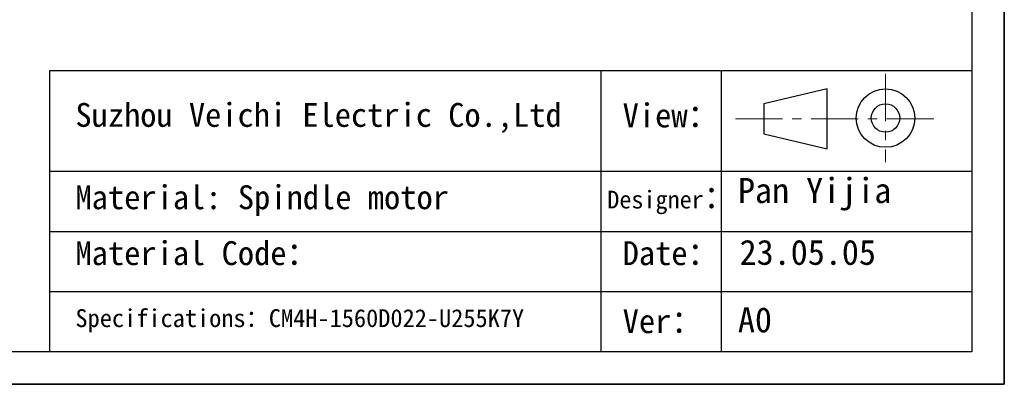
# Model space of a CAD drawing. Header units: inches. Extents: x -7322 to 8431, y -15914 to -4411.
# Tile 7 of 15: x -4122 to -3461, y -15914 to -15670. Entities that reach past the tile are written whole.
import ezdxf

# ---------------------------------------------------------------- set-up
doc = ezdxf.new("R2010")
doc.units = ezdxf.units.IN
doc.header["$MEASUREMENT"] = 0
doc.linetypes.add('CENTER', pattern=[50.8, 31.75, -6.35, 6.35, -6.35])
doc.layers.add('1', color=1, linetype='Continuous')
doc.layers.add('尺寸标注', color=7, linetype='Continuous')
for name, color, linetype, lineweight in [('中心线', 7, 'CENTER', 13), ('图框', 7, 'Continuous', 30), ('实体线', 7, 'Continuous', 30)]:
    doc.layers.add(name, color=color, linetype=linetype, lineweight=lineweight)
doc.styles.add('SLDTEXTSTYLE0', font='txt')
doc.styles.add('SLDTEXTSTYLE1', font='STFANGSO.TTF', dxfattribs={"bigfont": 'bigfont'})

msp = doc.modelspace()

# ---------------------------------------------------------------- linework, layer by layer
for p, q in [((-3460.7917, -14618.5991), (-3460.7917, -15914.3583)), ((-3460.7917, -15914.3583), (-3460.7917, -14834.5589)), ((-3460.7917, -15914.3583), (-5293.1786, -15914.3583)), ((-5293.1786, -15914.3583), (-3460.7917, -15914.3583)), ((-5293.1786, -15914.3583), (-3460.7917, -15914.3583))]:
    msp.add_line(p, q)
at = {"layer": '1'}
for p, q in [((-3482.6058, -14640.4132), (-3482.6058, -15892.5442)), ((-3482.6058, -15892.5442), (-5184.1079, -15892.5442))]:
    msp.add_line(p, q, dxfattribs=at)
at = {"layer": '中心线'}
for p, q in [((-3540.5698, -15706.0705), (-3540.5698, -15765.284)), ((-3641.3968, -15736.2416), (-3504.0885, -15736.2416))]:
    msp.add_line(p, q, dxfattribs=at)
at = {"layer": '图框'}
for p, q in [((-3482.6058, -15704.0271), (-4102.0194, -15704.0271)), ((-4102.0194, -15704.0271), (-4102.0194, -15892.5442)), ((-3579.8376, -15716.0433), (-3622.222, -15726.1424)), ((-3579.8376, -15756.4399), (-3579.8376, -15716.0433)), ((-3622.222, -15726.1424), (-3622.222, -15746.3407)), ((-3622.222, -15746.3407), (-3579.8376, -15756.4399))]:
    msp.add_line(p, q, dxfattribs=at)
for radius in [19.6339, 9.5348]:
    msp.add_circle((-3540.5698, -15735.6772), radius, dxfattribs=at)
at = {"layer": '尺寸标注'}
for p, q in [((-3731.7178, -15704.0271), (-3731.7178, -15892.5442)), ((-3650.9247, -15704.0271), (-3650.9247, -15892.5442)), ((-4102.0194, -15771.3546), (-3482.6058, -15771.3546)), ((-4102.0194, -15811.7511), (-3482.6058, -15811.7511)), ((-4102.0194, -15852.1477), (-3482.6058, -15852.1477))]:
    msp.add_line(p, q, dxfattribs=at)

# ---------------------------------------------------------------- texts
at = {"layer": '实体线', "char_height": 16.83189, "attachment_point": 1}
for s, insert, style in [('{\\f宋体|b0|i0|c1|p2;Pan Yijia}', (-3639.701, -15775.8624), 'SLDTEXTSTYLE0'), ('23.05.05', (-3638.5785, -15817.3571), 'SLDTEXTSTYLE0'), ('A0', (-3639.701, -15862.6785), 'SLDTEXTSTYLE1')]:
    msp.add_mtext(s, dxfattribs=dict(at, insert=insert, style=style))
at = {"layer": '尺寸标注', "attachment_point": 1, "style": 'SLDTEXTSTYLE0'}
for s, insert, char_height in [('Suzhou Veichi Electric Co.,Ltd', (-4084.5602, -15725.5674), 16), ('{\\f宋体|b0|i0|c1|p2;View}：', (-3717.1115, -15725.8832), 16.032375), ('{\\f宋体|b0|i0|c1|p2;Material: Spindle motor}', (-4084.5602, -15780.7986), 16.032375), ('{\\H0.742641x;\\f宋体|b0|i0|c1|p2;Designer}：', (-3727.4178, -15780.3043), 16.032375), ('{\\f宋体|b0|i0|c1|p2;Material Code}：', (-4084.5602, -15818.3319), 16.032375), ('Date：', (-3717.1115, -15818.3319), 16.03238), ('Specifications：CM4H-1560D022-U255K7Y', (-4084.5602, -15863.9492), 12), ('Ver：', (-3717.1115, -15863.9492), 16.03238)]:
    msp.add_mtext(s, dxfattribs=dict(at, insert=insert, char_height=char_height))

doc.saveas('drawing.dxf')
